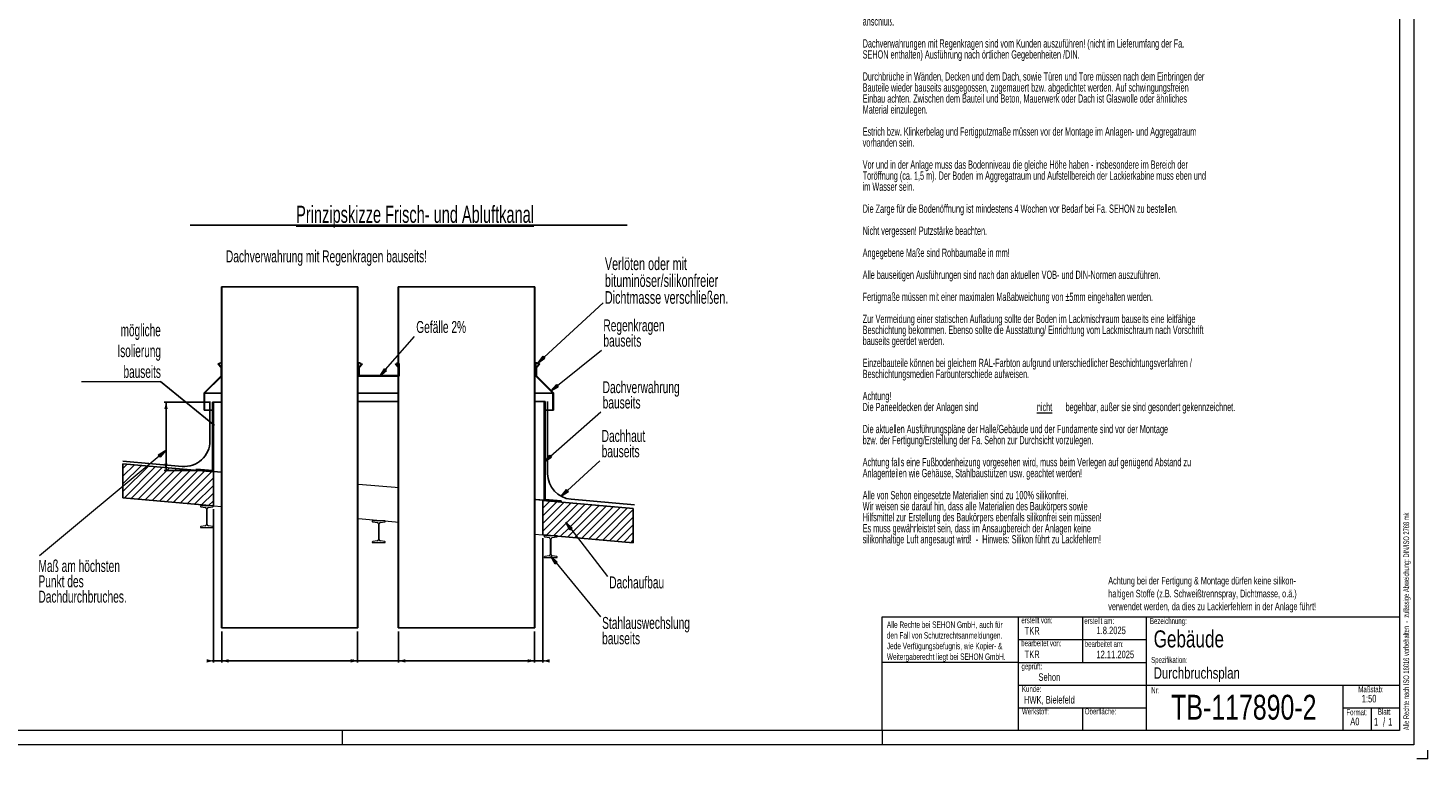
# Model space of a CAD drawing. Header units: millimetres. Extents: x 250 to 59450, y 0 to 41800.
# Tile 7 of 11: x 34825 to 59450, y 0 to 12858. Entities that reach past the tile are written whole.
import ezdxf

# ---------------------------------------------------------------- set-up
doc = ezdxf.new("R2010")
doc.units = ezdxf.units.MM
doc.header["$LTSCALE"] = 50
doc.linetypes.add('CENTERX2', pattern=[20.32, 12.7, -2.54, 2.54, -2.54])
for name, color, linetype in [('MASS', 29, 'Continuous'), ('SLD-0', 7, 'Continuous'), ('TEXT_1', 176, 'Continuous')]:
    doc.layers.add(name, color=color, linetype=linetype)
doc.styles.add('SLDTEXTSTYLE0', font='TXT', dxfattribs={"width": 0.605})
doc.styles.add('SLDTEXTSTYLE1', font='TXT', dxfattribs={"width": 0.638186})
doc.styles.add('SLDTEXTSTYLE2', font='TXT', dxfattribs={"width": 0.75})
doc.dimstyles.new('SLDDIMSTYLE0', dxfattribs={"dimtxt": 0.18, "dimasz": 100, "dimexe": 0, "dimexo": 0.0625, "dimgap": 0, "dimtad": 0, "dimtih": 1, "dimtoh": 1, "dimdec": 0, "dimrnd": 1e-09, "dimzin": 0, "dimdsep": 46, "dimtxsty": 'Standard', "dimsah": 1, "dimcen": 0.09, "dimadec": 0, "dimazin": 0, "dimtfac": 100, "dimtdec": 0, "dimtofl": 0, "dimtmove": 0, "dimatfit": 3, "dimfxl": 1, "dimfrac": 2, "dimtolj": 1, "dimtzin": 0, "dimarcsym": 0})

# ---------------------------------------------------------------- blocks, each defined once
blk = doc.blocks.new('SW_NOTE_0')
at = {"color": 0, "linetype": 'Continuous', "lineweight": 0, "attachment_point": 1, "style": 'SLDTEXTSTYLE0'}
for s, insert, char_height in [('darf 35°C nicht übersteigen.', (0, -483), 10900.83), ('Für die Be- und Entlüftung des Aggregateraums ist bauseits zu sorgen. Die Temperatur im Aggregateraum', (0, 14052), 10900.833), ('Dachdurchbrüche/Verwahrungen, Stahlwechsel, Abspannungspunkte für Abluftkanal, Gruben, Leerrohre', (0, -29551), 10900.83), ('(mit Zugdraht) sind vorzusehen und bauseits zu erstellen. Ebenso Stromversorgung sowie Heizmedium/ -', (0, -44086), 10900.83), ('anschluß.', (0, -58620), 10900.8), ('Dachverwahrungen mit Regenkragen sind vom Kunden auszuführen! (nicht im Lieferumfang der Fa.', (0, -87689), 10900.83), ('SEHON enthalten) Ausführung nach örtlichen Gegebenheiten /DIN.', (0, -102224), 10900.83), ('Durchbrüche in Wänden, Decken und dem Dach, sowie Türen und Tore müssen nach dem Einbringen der', (0, -131293), 10900.83), ('Bauteile wieder bauseits ausgegossen, zugemauert bzw. abgedichtet werden. Auf schwingungsfreien', (0, -145827), 10900.83), ('Einbau achten. Zwischen dem Bauteil und Beton, Mauerwerk oder Dach ist Glaswolle oder ähnliches', (0, -160361), 10900.83), ('Material einzulegen.', (0, -174896), 10900.83), ('Estrich bzw. Klinkerbelag und Fertigputzmaße müssen vor der Montage im Anlagen- und Aggregatraum', (0, -203965), 10900.83), ('vorhanden sein.', (0, -218499), 10900.83), ('Vor und in der Anlage muss das Bodenniveau die gleiche Höhe haben - insbesondere im Bereich der', (0, -247568), 10900.83), ('Toröffnung (ca. 1,5 m). Der Boden im Aggregatraum und Aufstellbereich der Lackierkabine muss eben und', (0, -262103), 10900.833), ('im Wasser sein.', (0, -276637), 10900.83), ('Die Zarge für die Bodenöffnung ist mindestens 4 Wochen vor Bedarf bei Fa. SEHON zu bestellen.', (0, -305706), 10900.83), ('Nicht vergessen! Putzstärke beachten.', (0, -334775), 10900.83), ('Angegebene Maße sind Rohbaumaße in mm!', (0, -363844), 10900.83), ('Alle bauseitigen Ausführungen sind nach dan aktuellen VOB- und DIN-Normen auszuführen.', (0, -392913), 10900.83), ('Fertigmaße müssen mit einer maximalen Maßabweichung von ±5mm eingehalten werden.', (0, -421981), 10900.83), ('Zur Vermeidung einer statischen Aufladung sollte der Boden im Lackmischraum bauseits eine leitfähige', (0, -451050), 10900.83), ('bauseits geerdet werden.', (0, -480119), 10900.83), ('Beschichtung bekommen. Ebenso sollte die Ausstattung/ Einrichtung vom Lackmischraum nach Vorschrift', (0, -465585), 10900.83), ('Einzelbauteile können bei gleichem RAL-Farbton aufgrund unterschiedlicher Beschichtungsverfahren /', (0, -509188), 10900.83), ('Beschichtungsmedien Farbunterschiede aufweisen.', (0, -523723), 10900.83), ('Achtung!', (0, -552791), 10900.8), ('Die Paneeldecken der Anlagen sind', (0, -567326), 10900.83), ('\\Lnicht', (229849, -567326), 10900.8), ('begehbar, außer sie sind gesondert gekennzeichnet.', (267673, -567326), 10900.83), ('Die aktuellen Ausführungspläne der Halle/Gebäude und der Fundamente sind vor der Montage', (0, -596395), 10900.83), ('bzw. der Fertigung/Erstellung der Fa. Sehon zur Durchsicht vorzulegen.', (0, -610929), 10900.83), ('Achtung falls eine Fußbodenheizung vorgesehen wird, muss beim Verlegen auf genügend Abstand zu', (0, -639998), 10900.83), ('Anlagenteilen wie Gehäuse, Stahlbaustützen usw. geachtet werden!', (0, -654533), 10900.83), ('Alle von Sehon eingesetzte Materialien sind zu 100% silikonfrei.', (0, -683601), 10900.83), ('Wir weisen sie darauf hin, dass alle Materialien des Baukörpers sowie', (0, -698136), 10900.83), ('Hilfsmittel zur Erstellung des Baukörpers ebenfalls silikonfrei sein müssen!', (0, -712670), 10900.83), ('Es muss gewährleistet sein, dass im Ansaugbereich der Anlagen keine', (0, -727205), 10900.83), ('silikonhaltige Luft angesaugt wird!  -  Hinweis: Silikon führt zu Lackfehlern!', (0, -741739), 10900.83)]:
    blk.add_mtext(s, dxfattribs=dict(at, insert=insert, char_height=char_height))
blk = doc.blocks.new('allgemeine Hinweise')
at = {"color": 7, "linetype": 'Continuous', "lineweight": 0}
blk.add_blockref('SW_NOTE_0', (9364, 801949), dxfattribs=at)
blk = doc.blocks.new('SW_SYMBOL_MOD_BOX')
at = {"layer": 'MASS', "color": 0}
for p, q in [((10000, 10000), (10000, 40000)), ((10000, 40000), (40000, 40000)), ((10000, 10000), (40000, 10000)), ((40000, 40000), (40000, 10000))]:
    blk.add_line(p, q, dxfattribs=at)
blk = doc.blocks.new('SW_BLOCK_DIMENSION_0')
at = {"layer": 'MASS', "color": 0}
for p, q in [((-38517, 8640), (-38517, -500)), ((1283, 8640), (1283, -500)), ((1283, 0), (-38517, 0))]:
    blk.add_line(p, q, dxfattribs=at)
for points in [[(-38517, 0), (-36517, -500), (-36517, 500)], [(1283, 0), (-717, 500), (-717, -500)]]:
    blk.add_solid(points, dxfattribs=at)
at = {"layer": 'MASS', "color": 0, "xscale": 0.003410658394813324, "yscale": 0.003410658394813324, "zscale": 0.003410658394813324}
blk.add_blockref('SW_SYMBOL_MOD_BOX', (0, 19), dxfattribs=at)
blk = doc.blocks.new('SW_BLOCK_DIMENSION_1')
at = {"layer": 'MASS', "color": 0}
for p, q in [((-38517, 8640), (-38517, -500)), ((1283, 8640), (1283, -500)), ((1283, 0), (-38517, 0))]:
    blk.add_line(p, q, dxfattribs=at)
for points in [[(-38517, 0), (-36517, -500), (-36517, 500)], [(1283, 0), (-717, 500), (-717, -500)]]:
    blk.add_solid(points, dxfattribs=at)
at = {"layer": 'MASS', "color": 0, "xscale": 0.003410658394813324, "yscale": 0.003410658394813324, "zscale": 0.003410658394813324}
blk.add_blockref('SW_SYMBOL_MOD_BOX', (0, 19), dxfattribs=at)
blk = doc.blocks.new('SW_BLOCK_DIMENSION_2')
at = {"layer": 'MASS', "color": 0}
for p, q in [((0, 8651), (0, -500)), ((12000, 8651), (12000, -500)), ((0, 0), (-2500, 0)), ((0, 0), (12000, 0)), ((12000, 0), (14500, 0))]:
    blk.add_line(p, q, dxfattribs=at)
for points in [[(0, 0), (-2000, 500), (-2000, -500)], [(12000, 0), (14000, -500), (14000, 500)]]:
    blk.add_solid(points, dxfattribs=at)
blk = doc.blocks.new('SW_BLOCK_DIMENSION_3')
at = {"layer": 'MASS', "color": 0}
for p, q in [((480, 44455), (480, -500)), ((2980, 8651), (2980, -500)), ((480, 0), (0, 0)), ((480, 0), (2980, 0)), ((2980, 0), (5480, 0))]:
    blk.add_line(p, q, dxfattribs=at)
for points in [[(480, 0), (-1520, 500), (-1520, -500)], [(2980, 0), (4980, -500), (4980, 500)]]:
    blk.add_solid(points, dxfattribs=at)
at = {"layer": 'MASS', "color": 0, "insert": (0, 171), "char_height": 132.3, "attachment_point": 1, "style": 'SLDTEXTSTYLE0'}
blk.add_mtext('100', dxfattribs=at)
blk = doc.blocks.new('SW_BLOCK_DIMENSION_4')
at = {"layer": 'MASS', "color": 0}
for p, q in [((-145, 35969), (-145, -500)), ((-2645, 8651), (-2645, -500)), ((-2645, 0), (-5145, 0)), ((-145, 0), (-2645, 0)), ((-145, 0), (294, 0))]:
    blk.add_line(p, q, dxfattribs=at)
for points in [[(-2645, 0), (-4645, 500), (-4645, -500)], [(-145, 0), (1855, -500), (1855, 500)]]:
    blk.add_solid(points, dxfattribs=at)
at = {"layer": 'MASS', "color": 0, "insert": (0, 171), "char_height": 132.3, "attachment_point": 1, "style": 'SLDTEXTSTYLE0'}
blk.add_mtext('100', dxfattribs=at)
blk = doc.blocks.new('SW_BLOCK_DIMENSION_5')
at = {"layer": 'MASS', "color": 0}
for p, q in [((12631, 791), (-500, 791)), ((0, 791), (0, -19209)), ((12631, -19209), (-500, -19209))]:
    blk.add_line(p, q, dxfattribs=at)
for points in [[(0, 791), (-500, -1209), (500, -1209)], [(0, -19209), (500, -17209), (-500, -17209)]]:
    blk.add_solid(points, dxfattribs=at)
at = {"layer": 'MASS', "color": 0, "char_height": 132.3, "attachment_point": 1, "rotation": 90, "style": 'SLDTEXTSTYLE0'}
for s, insert in [('min', (-171, 294)), ('400', (-171, 0))]:
    blk.add_mtext(s, dxfattribs=dict(at, insert=insert))
blk = doc.blocks.new('SW_NOTE_0_1')
at = {"layer": 'SLD-0', "color": 0, "insert": (0, 4512), "char_height": 3500, "attachment_point": 1, "style": 'SLDTEXTSTYLE1'}
blk.add_mtext('bauseits', dxfattribs=at)
blk = doc.blocks.new('SW_NOTE_0_2')
at = {"layer": 'SLD-0', "color": 0, "insert": (0, 4512), "char_height": 3500, "attachment_point": 1, "style": 'SLDTEXTSTYLE1'}
blk.add_mtext('Stahlauswechslung', dxfattribs=at)
blk = doc.blocks.new('SW_NOTE_0_3')
at = {"layer": 'SLD-0', "color": 0, "insert": (0, 4512), "char_height": 3500, "attachment_point": 1, "style": 'SLDTEXTSTYLE1'}
blk.add_mtext('Gefälle 2%', dxfattribs=at)
blk = doc.blocks.new('SW_NOTE_0_4')
at = {"layer": 'SLD-0', "color": 0, "insert": (0, 4512), "char_height": 3500, "attachment_point": 1, "style": 'SLDTEXTSTYLE1'}
blk.add_mtext('Dachverwahrung mit Regenkragen bauseits!', dxfattribs=at)
blk = doc.blocks.new('SW_NOTE_0_5')
at = {"layer": 'SLD-0', "color": 0}
for p, q in [((0, 729), (14056, 729)), ((14056, 729), (17667, 729)), ((17667, 729), (19674, 729)), ((19674, 729), (28111, 729)), ((28111, 729), (32132, 729)), ((32132, 729), (34139, 729)), ((34139, 729), (41361, 729)), ((41361, 729), (45382, 729)), ((45382, 729), (47389, 729)), ((47389, 729), (51806, 729)), ((51806, 729), (54618, 729)), ((54618, 729), (56625, 729)), ((56625, 729), (60646, 729)), ((60646, 729), (64667, 729)), ((64667, 729), (69083, 729)), ((69083, 729), (71493, 729)), ((71493, 729), (73500, 729)), ((73500, 729), (77917, 729)), ((77917, 729), (82333, 729)), ((82333, 729), (86750, 729)), ((86750, 729), (88757, 729)), ((88757, 729), (93979, 729)), ((93979, 729), (98396, 729)), ((98396, 729), (100403, 729)), ((100403, 729), (104819, 729)), ((104819, 729), (107229, 729)), ((107229, 729), (109639, 729)), ((109639, 729), (113660, 729)), ((113660, 729), (117681, 729)), ((117681, 729), (122097, 729)), ((122097, 729), (126118, 729)), ((126118, 729), (128125, 729))]:
    blk.add_line(p, q, dxfattribs=at)
at = {"layer": 'SLD-0', "color": 0, "insert": (65928, 6445), "char_height": 5000, "attachment_point": 2, "style": 'SLDTEXTSTYLE1'}
blk.add_mtext('\\LPrinzipskizze Frisch- und Abluftkanal', dxfattribs=at)
blk = doc.blocks.new('SW_NOTE_0_6')
at = {"layer": 'SLD-0', "color": 0, "char_height": 3704.17, "attachment_point": 1, "style": 'SLDTEXTSTYLE1'}
for s, insert in [('Verlöten oder mit', (0, 4775)), ('bituminöser/silikonfreier', (0, -164)), ('Dichtmasse verschließen.', (0, -5103))]:
    blk.add_mtext(s, dxfattribs=dict(at, insert=insert))
blk = doc.blocks.new('SW_NOTE_0_7')
at = {"layer": 'SLD-0', "color": 0, "insert": (0, 4512), "char_height": 3500, "attachment_point": 1, "style": 'SLDTEXTSTYLE1'}
blk.add_mtext('bauseits', dxfattribs=at)
blk = doc.blocks.new('SW_NOTE_0_8')
at = {"layer": 'SLD-0', "color": 0, "insert": (0, 4512), "char_height": 3500, "attachment_point": 1, "style": 'SLDTEXTSTYLE1'}
blk.add_mtext('Dachhaut', dxfattribs=at)
blk = doc.blocks.new('SW_NOTE_0_9')
at = {"layer": 'SLD-0', "color": 0, "insert": (0, 4512), "char_height": 3500, "attachment_point": 1, "style": 'SLDTEXTSTYLE1'}
blk.add_mtext('Dachdurchbruches.', dxfattribs=at)
blk = doc.blocks.new('SW_NOTE_0_10')
at = {"layer": 'SLD-0', "color": 0, "insert": (0, 4512), "char_height": 3500, "attachment_point": 1, "style": 'SLDTEXTSTYLE1'}
blk.add_mtext('Punkt des', dxfattribs=at)
blk = doc.blocks.new('SW_NOTE_0_11')
at = {"layer": 'SLD-0', "color": 0, "insert": (0, 4512), "char_height": 3500, "attachment_point": 1, "style": 'SLDTEXTSTYLE1'}
blk.add_mtext('Maß am höchsten', dxfattribs=at)
blk = doc.blocks.new('SW_NOTE_0_12')
at = {"layer": 'SLD-0', "color": 0, "insert": (0, 4512), "char_height": 3500, "attachment_point": 1, "style": 'SLDTEXTSTYLE1'}
blk.add_mtext('bauseits', dxfattribs=at)
blk = doc.blocks.new('SW_NOTE_0_13')
at = {"layer": 'SLD-0', "color": 0, "insert": (0, 4512), "char_height": 3500, "attachment_point": 1, "style": 'SLDTEXTSTYLE1'}
blk.add_mtext('Dachverwahrung', dxfattribs=at)
blk = doc.blocks.new('SW_NOTE_0_14')
at = {"layer": 'SLD-0', "color": 0, "insert": (0, 4512), "char_height": 3500, "attachment_point": 1, "style": 'SLDTEXTSTYLE1'}
blk.add_mtext('bauseits', dxfattribs=at)
blk = doc.blocks.new('SW_NOTE_0_15')
at = {"layer": 'SLD-0', "color": 0, "insert": (0, 4512), "char_height": 3500, "attachment_point": 1, "style": 'SLDTEXTSTYLE1'}
blk.add_mtext('Regenkragen', dxfattribs=at)
blk = doc.blocks.new('SW_NOTE_0_16')
at = {"layer": 'SLD-0', "color": 0, "insert": (0, 4512), "char_height": 3500, "attachment_point": 1, "style": 'SLDTEXTSTYLE1'}
blk.add_mtext('Dachaufbau', dxfattribs=at)
blk = doc.blocks.new('SW_NOTE_0_17')
at = {"color": 0, "linetype": 'Continuous', "lineweight": 0}
blk.add_line((-23176, 0), (0, 0), dxfattribs=at)
at = {"color": 0, "linetype": 'Continuous', "lineweight": 0, "char_height": 3638, "attachment_point": 3, "style": 'SLDTEXTSTYLE0'}
for s, insert in [('mögliche', (59, 16891)), ('Isolierung', (105, 10791)), ('bauseits', (84, 4690))]:
    blk.add_mtext(s, dxfattribs=dict(at, insert=insert))
blk = doc.blocks.new('SW_NOTE_0_36')
at = {"color": 0, "linetype": 'Continuous', "lineweight": 0, "char_height": 6614.58, "attachment_point": 1, "style": 'SLDTEXTSTYLE0'}
for s, insert in [('Achtung bei der Fertigung & Montage dürfen keine silikon-', (0, 8527)), ('haltigen Stoffe (z.B. Schweißtrennspray, Dichtmasse, o.ä.)', (0, -2793)), ('verwendet werden, da dies zu Lackierfehlern in der Anlage führt!', (0, -14112))]:
    blk.add_mtext(s, dxfattribs=dict(at, insert=insert))
blk = doc.blocks.new('keine silikonhaltigen Stoffe')
at = {"color": 7, "linetype": 'Continuous', "lineweight": 0}
blk.add_blockref('SW_NOTE_0_36', (387, 22541), dxfattribs=at)
blk = doc.blocks.new('Doppelkanal-Schrägdach')
at = {"linetype": 'Continuous', "true_color": 0x0f0f0f}
for points in [[(148042, 84948), (148606, 84334), (146482, 82951)], [(101563, 81297), (102191, 80750), (100234, 79139)], [(152003, 76658), (152524, 76008), (150314, 74769)], [(35787, 55343), (35254, 55983), (37440, 57264)], [(149995, 55967), (150545, 55341), (148393, 54003)], [(154914, 45884), (155477, 45271), (153354, 43886)], [(156553, 34576), (155893, 34068), (154699, 36304)], [(152208, 24619), (151564, 24091), (150301, 26288)]]:
    blk.add_hatch(color=250, dxfattribs=at).paths.add_polyline_path(points, flags=0)
at = {"linetype": 'Continuous', "true_color": 0x494949}
h = blk.add_hatch(dxfattribs=at)
h.set_pattern_fill('ANSI31', color=251, scale=500, style=0)
h.paths.add_polyline_path([(24893, 46799), (32072, 52787), (24893, 53415)], flags=0)
h = blk.add_hatch(dxfattribs=at)
h.set_pattern_fill('ANSI31', color=251, scale=500, style=0)
h.paths.add_polyline_path([(51393, 51096), (32072, 52787), (24893, 46799), (24893, 43415), (51393, 41096)], flags=0)
h = blk.add_hatch(dxfattribs=at)
h.set_pattern_fill('ANSI31', color=251, scale=500, style=0)
h.paths.add_polyline_path([(174493, 40292), (147993, 42610), (147993, 32610), (174493, 30292)], flags=0)
h.paths.add_polyline_path([(154699, 36304), (156553, 34576), (155893, 34068)], flags=0)
at = {"layer": 'SLD-0', "color": 161, "linetype": 'Continuous', "lineweight": 25, "true_color": 0x809fff}
for p, q in [((53893, 105292), (53793, 105292)), ((53793, 105292), (53793, 5292)), ((53893, 105292), (53893, 5292)), ((93693, 105292), (53893, 105292)), ((93693, 5292), (93693, 105292)), ((93793, 105292), (93693, 105292)), ((93793, 5292), (93793, 105292)), ((105693, 105292), (105593, 105292)), ((105593, 105292), (105593, 5292)), ((105693, 105292), (105693, 5292)), ((145493, 105292), (105693, 105292)), ((145493, 5292), (145493, 105292)), ((145593, 105292), (145493, 105292)), ((145593, 5292), (145593, 105292)), ((93693, 5292), (53893, 5292)), ((145493, 5292), (105693, 5292))]:
    blk.add_line(p, q, dxfattribs=at)
at = {"layer": 'SLD-0', "color": 250, "linetype": 'Continuous', "lineweight": 18, "true_color": 0x0f0f0f}
for p, q in [((148324, 84641), (165669, 100556)), ((101877, 81023), (110375, 90766)), ((152263, 76333), (165226, 86736)), ((150270, 55654), (165009, 68617)), ((35520, 55663), (454, 26416)), ((155195, 45578), (164714, 54320)), ((156223, 34322), (166937, 20384)), ((151886, 24355), (164862, 8537))]:
    blk.add_line(p, q, dxfattribs=at)
at = {"layer": 'SLD-0', "color": 4, "linetype": 'Continuous', "lineweight": 25, "true_color": 0x00ffff}
for p, q in [((52676, 82594), (52782, 82700)), ((53693, 81577), (52676, 82594)), ((52782, 82700), (53843, 81639)), ((52782, 82700), (53089, 82700)), ((53192, 82290), (53722, 81760)), ((53893, 82992), (53482, 82992)), ((53893, 81831), (53893, 82581)), ((94303, 82992), (93893, 82992)), ((93893, 82581), (93893, 81831)), ((95003, 82700), (93943, 81639)), ((94063, 81760), (94594, 82290)), ((94093, 81577), (95109, 82594)), ((95109, 82594), (95003, 82700)), ((104782, 82700), (104676, 82594)), ((104676, 82594), (105693, 81577)), ((105843, 81639), (104782, 82700)), ((105192, 82290), (105722, 81760)), ((105192, 82290), (105722, 81760)), ((105893, 82992), (105482, 82992)), ((105893, 81831), (105893, 82581)), ((105893, 81831), (105893, 82581)), ((146303, 82992), (145893, 82992)), ((145893, 82581), (145893, 81831)), ((145893, 82581), (145893, 81831)), ((145943, 81639), (147003, 82700)), ((146063, 81760), (146594, 82290)), ((146063, 81760), (146594, 82290)), ((147109, 82594), (146093, 81577)), ((146696, 82700), (147003, 82700)), ((147003, 82700), (147109, 82594)), ((48693, 74202), (53693, 79202)), ((53843, 79139), (48843, 74139)), ((53693, 79202), (53693, 81577)), ((53793, 81731), (53893, 81731)), ((53843, 81639), (53843, 79139)), ((53843, 81639), (53893, 81639)), ((53843, 79139), (53893, 79139)), ((93893, 81731), (93993, 81731)), ((93893, 81639), (93943, 81639)), ((93893, 79139), (93943, 79139)), ((93943, 81639), (93943, 81731)), ((93943, 81639), (93943, 79139)), ((93943, 79139), (105843, 79139)), ((94093, 79289), (94093, 81577)), ((105693, 79289), (94093, 79289)), ((105693, 81577), (105693, 79289)), ((105793, 81731), (105893, 81731)), ((105843, 81731), (105843, 81639)), ((105843, 81639), (105893, 81639)), ((105843, 79139), (105843, 81639)), ((105843, 79139), (105893, 79139)), ((145893, 81731), (145993, 81731)), ((145893, 81639), (145943, 81639)), ((145893, 79139), (145943, 79139)), ((145943, 79139), (145943, 81639)), ((150943, 74139), (145943, 79139)), ((146093, 81577), (146093, 79202)), ((146093, 79202), (151093, 74202)), ((48693, 69139), (48693, 74202)), ((48843, 74139), (48843, 69139)), ((48843, 74139), (53893, 74139)), ((93893, 74139), (105893, 74139)), ((145893, 74139), (150943, 74139)), ((150943, 69139), (150943, 74139)), ((151093, 74202), (151093, 69139)), ((48693, 69139), (48843, 69139)), ((48843, 69139), (51143, 69139)), ((148643, 69139), (150943, 69139)), ((150943, 69139), (151093, 69139))]:
    blk.add_line(p, q, dxfattribs=at)
at = {"layer": 'SLD-0'}
for p, q in [((105192, 82290), (105722, 81760)), ((105893, 81831), (105893, 82581)), ((145893, 82581), (145893, 81831)), ((146063, 81760), (146594, 82290)), ((146482, 82951), (148042, 84948)), ((148606, 84334), (146482, 82951)), ((148042, 84948), (148606, 84334)), ((100234, 79139), (101563, 81297)), ((102191, 80750), (100234, 79139)), ((101563, 81297), (102191, 80750)), ((150314, 74769), (152003, 76658)), ((152524, 76008), (150314, 74769)), ((152003, 76658), (152524, 76008)), ((51393, 51096), (24893, 53415)), ((24893, 53415), (24893, 43415)), ((35254, 55983), (37440, 57264)), ((35787, 55343), (35254, 55983)), ((37440, 57264), (35787, 55343)), ((148393, 54003), (149995, 55967)), ((150545, 55341), (148393, 54003)), ((149995, 55967), (150545, 55341)), ((51393, 41096), (51393, 51096)), ((153354, 43886), (154914, 45884)), ((155477, 45271), (153354, 43886)), ((154914, 45884), (155477, 45271)), ((24893, 43415), (51393, 41096)), ((174493, 40292), (147993, 42610)), ((147993, 42610), (147993, 32610)), ((174493, 30292), (174493, 40292)), ((155893, 34068), (154699, 36304)), ((154699, 36304), (156553, 34576)), ((156553, 34576), (155893, 34068)), ((147993, 32610), (174493, 30292)), ((151564, 24091), (150301, 26288)), ((150301, 26288), (152208, 24619)), ((152208, 24619), (151564, 24091))]:
    blk.add_line(p, q, dxfattribs=at)
at = {"layer": 'SLD-0', "color": 250, "linetype": 'Continuous', "lineweight": 25, "true_color": 0x0f0f0f}
for p, q in [((50393, 71639), (50393, 60122)), ((149393, 71639), (149393, 50499)), ((24893, 54168), (42239, 52650)), ((156239, 43028), (174893, 41396)), ((53893, 5292), (53793, 5292)), ((93793, 5292), (93693, 5292)), ((105693, 5292), (105593, 5292)), ((145593, 5292), (145493, 5292))]:
    blk.add_line(p, q, dxfattribs=at)
at = {"layer": 'SLD-0', "color": 22, "linetype": 'Continuous', "lineweight": 25, "true_color": 0xb42d00}
for p, q in [((51143, 71470), (51143, 51470)), ((51143, 71470), (51393, 71470)), ((51393, 71470), (51393, 51448)), ((53893, 71470), (51393, 71470)), ((105893, 71639), (93893, 71639)), ((148393, 71639), (145893, 71639)), ((148393, 42961), (148393, 71639)), ((148393, 71639), (148643, 71639)), ((148643, 42939), (148643, 71639)), ((46412, 51883), (46390, 51634)), ((46390, 51634), (51371, 51199)), ((46412, 51883), (51143, 51470)), ((51393, 51448), (51371, 51199)), ((51371, 51199), (53893, 50978)), ((145893, 42929), (148371, 42712)), ((148371, 42712), (148393, 42961)), ((148371, 42712), (153352, 42276)), ((148643, 42939), (153374, 42526)), ((153352, 42276), (153374, 42526))]:
    blk.add_line(p, q, dxfattribs=at)
at = {"layer": 'SLD-0', "color": 77, "linetype": 'Continuous', "lineweight": 25, "true_color": 0x5e7e3f}
for p, q in [((24893, 53415), (24893, 43415)), ((51393, 51096), (24893, 53415)), ((24893, 43415), (51393, 41096))]:
    blk.add_line(p, q, dxfattribs=at)
at = {"layer": 'SLD-0', "color": 77, "linetype": 'Continuous', "lineweight": 18, "true_color": 0x5e7e3f}
for p, q in [((24893, 53415), (24893, 43415)), ((51393, 51096), (24893, 53415)), ((51393, 51096), (51393, 41096)), ((53893, 50878), (51393, 51096)), ((51393, 41096), (51393, 51096)), ((93893, 47478), (105893, 46429)), ((105893, 46328), (93893, 47378)), ((24893, 43415), (51393, 41096)), ((47583, 41092), (47583, 40965)), ((51393, 41092), (47583, 41092)), ((51393, 41096), (53893, 40878)), ((51393, 40965), (51393, 41092)), ((147993, 42610), (145493, 42829)), ((147993, 32610), (147993, 42610)), ((174493, 40292), (147993, 42610)), ((174493, 40292), (147993, 42610)), ((147993, 42610), (147993, 32610)), ((47721, 40802), (49023, 40585)), ((49352, 40196), (49352, 35637)), ((49624, 35637), (49624, 40196)), ((49953, 40585), (51255, 40802)), ((93893, 37378), (105893, 36328)), ((174493, 30292), (174493, 40292)), ((174493, 30292), (174493, 40292)), ((47583, 34868), (47583, 34742)), ((47583, 34742), (51393, 34742)), ((49023, 35248), (47721, 35031)), ((51255, 35031), (49953, 35248)), ((51393, 34742), (51393, 34868)), ((97988, 36667), (97988, 36540)), ((101798, 36667), (97988, 36667)), ((98126, 36377), (99428, 36160)), ((99757, 35771), (99757, 31212)), ((100029, 31212), (100029, 35771)), ((100358, 36160), (101660, 36377)), ((101798, 36540), (101798, 36667)), ((97988, 30443), (97988, 30317)), ((97988, 30317), (101798, 30317)), ((99428, 30823), (98126, 30606)), ((101660, 30606), (100358, 30823)), ((101798, 30317), (101798, 30443)), ((145493, 32829), (147993, 32610)), ((147993, 32610), (174493, 30292)), ((147993, 32610), (174493, 30292)), ((148393, 32267), (148393, 32140)), ((152203, 32267), (148393, 32267)), ((148531, 31977), (149833, 31760)), ((150162, 31371), (150162, 26812)), ((150434, 26812), (150434, 31371)), ((150763, 31760), (152065, 31977)), ((152203, 32140), (152203, 32267)), ((148393, 26043), (148393, 25917)), ((148393, 25917), (152203, 25917)), ((149833, 26423), (148531, 26206)), ((152065, 26206), (150763, 26423)), ((152203, 25917), (152203, 26043))]:
    blk.add_line(p, q, dxfattribs=at)
at = {"layer": 'SLD-0', "color": 4, "linetype": 'Continuous', "lineweight": 25, "true_color": 0x00ffff}
for centre, radius, start, end in [((53482, 82581), 411, 0, 225), ((94303, 82581), 411, 315, 180), ((105482, 82581), 411, 0, 225), ((105482, 82581), 411, 0, 225), ((146303, 82581), 411, 315, 180), ((146303, 82581), 411, 315, 180), ((53793, 81831), 100, 225, 0), ((93993, 81831), 100, 180, 315), ((105793, 81831), 100, 225, 0), ((105793, 81831), 100, 225, 0), ((145993, 81831), 100, 180, 315), ((145993, 81831), 100, 180, 315)]:
    blk.add_arc(centre, radius, start, end, dxfattribs=at)
at = {"layer": 'SLD-0'}
for centre, radius, start, end in [((105482, 82581), 411, 0, 225), ((146303, 82581), 411, 315, 180), ((105793, 81831), 100, 225, 0), ((145993, 81831), 100, 180, 315)]:
    blk.add_arc(centre, radius, start, end, dxfattribs=at)
at = {"layer": 'SLD-0', "color": 250, "linetype": 'Continuous', "lineweight": 25, "true_color": 0x0f0f0f}
for centre, start, end in [((42893, 60122), 265, 0), ((156893, 50499), 180, 265)]:
    blk.add_arc(centre, 7500, start, end, dxfattribs=at)
at = {"layer": 'SLD-0', "color": 77, "linetype": 'Continuous', "lineweight": 18, "true_color": 0x5e7e3f}
for centre, radius, start, end in [((47748, 40965), 165, 180, 260.537), ((48958, 40196), 394, 0, 80.537), ((50017, 40196), 394, 99.463, 180), ((51228, 40965), 165, 279.463, 360), ((47748, 34868), 165, 99.463, 180), ((48958, 35637), 394, 279.463, 0), ((50017, 35637), 394, 180, 260.537), ((51228, 34868), 165, 0, 80.537), ((98153, 36540), 165, 180, 260.537), ((99363, 35771), 394, 0, 80.537), ((100422, 35771), 394, 99.463, 180), ((101633, 36540), 165, 279.463, 360), ((98153, 30443), 165, 99.463, 180), ((99363, 31212), 394, 279.463, 0), ((100422, 31212), 394, 180, 260.537), ((101633, 30443), 165, 0, 80.537), ((148558, 32140), 165, 180, 260.537), ((149768, 31371), 394, 0, 80.537), ((150827, 31371), 394, 99.463, 180), ((152038, 32140), 165, 279.463, 0), ((148558, 26043), 165, 99.463, 180), ((149768, 26812), 394, 279.463, 0), ((150827, 26812), 394, 180, 260.537), ((152038, 26043), 165, 0, 80.537)]:
    blk.add_arc(centre, radius, start, end, dxfattribs=at)
at = {"color": 7, "linetype": 'Continuous', "lineweight": 0}
blk.add_blockref('SW_NOTE_0_17', (35929, 77535), dxfattribs=at)
at = {"layer": 'MASS'}
for name, p in [('SW_BLOCK_DIMENSION_5', (37512, 70679)), ('SW_BLOCK_DIMENSION_3', (50913, -4359)), ('SW_BLOCK_DIMENSION_4', (148137, -4359)), ('SW_BLOCK_DIMENSION_0', (92410, -4349)), ('SW_BLOCK_DIMENSION_2', (93693, -4359)), ('SW_BLOCK_DIMENSION_1', (144210, -4349))]:
    blk.add_blockref(name, p, dxfattribs=at)
at = {"layer": 'SLD-0', "color": 250, "true_color": 0x0f0f0f}
for name, p in [('SW_NOTE_0_5', (44596, 122606)), ('SW_NOTE_0_4', (55084, 111464)), ('SW_NOTE_0_6', (166171, 109136)), ('SW_NOTE_0_3', (110876, 90764)), ('SW_NOTE_0_15', (165728, 91235)), ('SW_NOTE_0_14', (165728, 86735)), ('SW_NOTE_0_13', (165516, 73114)), ('SW_NOTE_0_12', (165516, 68614)), ('SW_NOTE_0_8', (165222, 58816)), ('SW_NOTE_0_7', (165222, 54316)), ('SW_NOTE_0_11', (104, 20699)), ('SW_NOTE_0_10', (104, 16199)), ('SW_NOTE_0_16', (167445, 15876)), ('SW_NOTE_0_9', (104, 11699)), ('SW_NOTE_0_2', (165365, 4003)), ('SW_NOTE_0_1', (165365, -523))]:
    blk.add_blockref(name, p, dxfattribs=at)
at = {"color": 7, "linetype": 'Continuous', "lineweight": 0}
blk.add_leader([(51746, 64641), (35929, 77535)], dimstyle='SLDDIMSTYLE0', dxfattribs=at)

msp = doc.modelspace()

# ---------------------------------------------------------------- linework, layer by layer
at = {"color": 7, "linetype": 'Continuous', "lineweight": 18}
for p, q in [((59199.96, 41799.98), (59199.96, 249.98)), ((58949.96, 41549.98), (58949.96, 499.98)), ((49849.96, 499.98), (49849.96, 2499.98)), ((49849.96, 2499.98), (58949.96, 2499.98)), ((52249.96, 499.98), (52249.96, 2499.98)), ((53374.96, 2499.98), (53374.96, 1699.98)), ((54499.96, 499.98), (54499.96, 2499.98)), ((52249.96, 2099.98), (54499.96, 2099.98)), ((52249.96, 1699.98), (49849.96, 1699.98)), ((52249.96, 1699.98), (54499.96, 1699.98)), ((52249.96, 1299.98), (54499.96, 1299.98)), ((54499.96, 1299.98), (58949.96, 1299.98)), ((57949.96, 1299.98), (57949.96, 499.98)), ((52249.96, 899.98), (54499.96, 899.98)), ((53374.96, 899.98), (53374.96, 499.98)), ((57949.96, 899.98), (58949.96, 899.98)), ((58449.96, 899.98), (58449.96, 499.98)), ((58949.96, 499.98), (499.96, 499.98)), ((40349.96, 499.98), (40349.96, 249.98)), ((49849.96, 499.98), (49849.96, 249.98)), ((59199.96, 249.98), (249.96, 249.98))]:
    msp.add_line(p, q, dxfattribs=at)
at = {"color": 7, "linetype": 'CENTERX2', "lineweight": 18}
for q in [(59449.96, 156.11), (59252.95, -0.02)]:
    msp.add_line((59449.96, -0.02), q, dxfattribs=at)

# ---------------------------------------------------------------- block references
at = {"color": 7, "linetype": 'Continuous'}
for name, p, xscale, yscale, zscale in [('allgemeine Hinweise', (49381.34, 3135.93), 0.01333333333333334, 0.01333333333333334, 0.01333333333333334), ('Doppelkanal-Schrägdach', (35001.5, 1987.52), 0.06, 0.06, 0.06)]:
    msp.add_blockref(name, p, dxfattribs=dict(at, xscale=xscale, yscale=yscale, zscale=zscale))
at = {"layer": 'TEXT_1', "xscale": 0.02, "yscale": 0.02, "zscale": 0.02}
msp.add_blockref('keine silikonhaltigen Stoffe', (53818.15, 2581.3), dxfattribs=at)

# ---------------------------------------------------------------- texts
at = {"color": 7, "linetype": 'Continuous', "lineweight": 0, "insert": (59017.82, 506.73), "char_height": 100, "attachment_point": 1, "rotation": 90, "style": 'SLDTEXTSTYLE0'}
msp.add_mtext('Alle Rechte nach ISO 16016 vorbehalten  -  zulässige Abweichung: DIN/ISO 2768 mk', dxfattribs=at)
at = {"color": 7, "linetype": 'Continuous', "lineweight": 0}
for s, insert, char_height, attachment_point, style in [('erstellt von:', (52297.06, 2493.94), 105.8333, 1, 'SLDTEXTSTYLE0'), ('erstellt am:', (53404.59, 2482.61), 105.8333, 1, 'SLDTEXTSTYLE0'), ('Bezeichnung:', (54559.16, 2479.27), 105.8333, 1, 'SLDTEXTSTYLE0'), ('Alle Rechte bei SEHON GmbH, auch für^Jden Fall von Schutzrechtsanmeldungen.^JJede Verfügungsbefugnis, wie Kopier- & ^JWeitergaberecht liegt bei SEHON GmbH.', (49931.83, 2418.77), 112.5, 1, 'SLDTEXTSTYLE0'), ('TKR', (52354.75, 2321.79), 132.292, 1, 'SLDTEXTSTYLE2'), ('1.8.2025', (53618.75, 2328.52), 132.292, 1, 'SLDTEXTSTYLE2'), ('Gebäude', (54624.1, 2262.5), 300, 1, 'SLDTEXTSTYLE2'), ('bearbeitet von:', (52295.03, 2089.95), 105.8333, 1, 'SLDTEXTSTYLE0'), ('bearbeitet am:', (53413.2, 2077.49), 105.8333, 1, 'SLDTEXTSTYLE0'), ('TKR', (52354.75, 1906.88), 132.292, 1, 'SLDTEXTSTYLE2'), ('12.11.2025', (53617.32, 1905.2), 132.292, 1, 'SLDTEXTSTYLE2'), ('Spezifikation:', (54580.02, 1795.25), 105.8333, 1, 'SLDTEXTSTYLE0'), ('geprüft:', (52299.61, 1683.32), 105.833, 1, 'SLDTEXTSTYLE0'), ('Sehon', (52597.96, 1506.76), 132.292, 1, 'SLDTEXTSTYLE2'), ('Durchbruchsplan', (54625.03, 1612.87), 200, 1, 'SLDTEXTSTYLE2'), ('Kunde:', (52308.56, 1284.58), 105.833, 1, 'SLDTEXTSTYLE0'), ('Nr:', (54581.34, 1263.68), 105.833, 1, 'SLDTEXTSTYLE0'), ('Maßstab:', (58224.51, 1279.42), 105.833, 1, 'SLDTEXTSTYLE0'), ('HWK, Bielefeld', (52343.45, 1107.79), 132.2917, 1, 'SLDTEXTSTYLE2'), ('TB-117890-2', (56210.48, 1129.19), 436.5625, 2, 'SLDTEXTSTYLE2'), ('1:50', (58284.9, 1128.13), 132.292, 1, 'SLDTEXTSTYLE2'), ('Werkstoff:', (52308.56, 890.47), 105.833, 1, 'SLDTEXTSTYLE0'), ('Oberfläche:', (53413.2, 890.47), 105.8333, 1, 'SLDTEXTSTYLE0'), ('Format:', (58014.52, 875.77), 105.833, 1, 'SLDTEXTSTYLE0'), ('Blatt:', (58567.9, 884.93), 105.833, 1, 'SLDTEXTSTYLE0'), ('/', (58659.23, 728.91), 158.75, 1, 'SLDTEXTSTYLE0'), ('A0', (58082.35, 725.99), 132.292, 1, 'SLDTEXTSTYLE2'), ('1', (58499.15, 720), 132.29, 1, 'SLDTEXTSTYLE2'), ('1', (58748.35, 719.84), 132.29, 1, 'SLDTEXTSTYLE2')]:
    msp.add_mtext(s, dxfattribs=dict(at, insert=insert, char_height=char_height, attachment_point=attachment_point, style=style))

doc.saveas('drawing.dxf')
